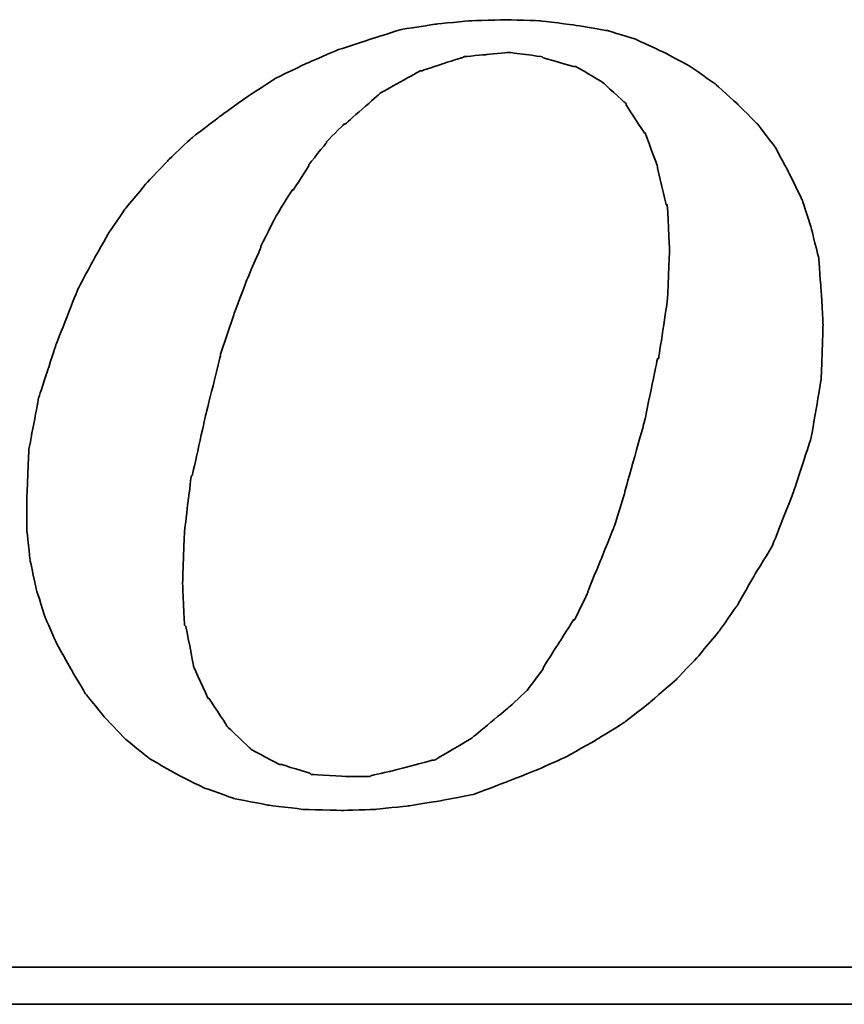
# Model space of a CAD drawing. Extents: x 31 to 308, y 40 to 134.
# Tile 41 of 47: x 142.54 to 144.08, y 90.62 to 92.46. Entities that reach past the tile are written whole.
import ezdxf

# ---------------------------------------------------------------- set-up
doc = ezdxf.new("R2010")
doc.units = 0
doc.header["$MEASUREMENT"] = 0
doc.layers.add('DIM', color=4, linetype='CONTINUOUS')
doc.layers.add('layer 1', color=7, linetype='CONTINUOUS')

# ---------------------------------------------------------------- blocks, each defined once
blk = doc.blocks.new('TBI MOTION logo(完整正式版)')
at = {"layer": 'layer 1', "color": 22, "lineweight": 35}
for points, knots in [([(35.79625, -6.98375), (35.79625, -6.98375), (36.23125, -7.43875), (36.23125, -7.43875), (36.23125, -7.43875), (36.23125, -7.43875), (36.75625, -7.87125), (36.75625, -7.87125), (36.75625, -7.87125), (36.75625, -7.87125), (37.33125, -8.20375), (37.33125, -8.20375), (37.33125, -8.20375), (37.33125, -8.20375), (37.95625, -8.51875), (37.95625, -8.51875), (37.95625, -8.51875), (37.95625, -8.51875), (38.62625, -8.75875), (38.62625, -8.75875), (38.62625, -8.75875), (38.62625, -8.75875), (39.37125, -8.90375), (39.37125, -8.90375), (39.37125, -8.90375), (39.37125, -8.90375), (40.14125, -8.99875), (40.14125, -8.99875), (40.14125, -8.99875), (40.14125, -8.99875), (41.02625, -9.02375), (41.02625, -9.02375), (41.02625, -9.02375), (41.02625, -9.02375), (41.74625, -8.99875), (41.74625, -8.99875), (41.74625, -8.99875), (41.74625, -8.99875), (42.46625, -8.92375), (42.46625, -8.92375), (42.46625, -8.92375), (42.46625, -8.92375), (43.21125, -8.80625), (43.21125, -8.80625), (43.21125, -8.80625), (43.21125, -8.80625), (43.93125, -8.66375), (43.93125, -8.66375), (43.93125, -8.66375), (43.93125, -8.66375), (44.62625, -8.39875), (44.62625, -8.39875), (44.62625, -8.39875), (44.62625, -8.39875), (45.29625, -8.13375), (45.29625, -8.13375), (45.29625, -8.13375), (45.29625, -8.13375), (45.94625, -7.84375), (45.94625, -7.84375), (45.94625, -7.84375), (45.94625, -7.84375), (46.61625, -7.46375), (46.61625, -7.46375), (46.61625, -7.46375), (46.61625, -7.46375), (47.24125, -7.07875), (47.24125, -7.07875), (47.24125, -7.07875), (47.24125, -7.07875), (47.81625, -6.62375), (47.81625, -6.62375), (47.81625, -6.62375), (47.81625, -6.62375), (48.36875, -6.14375), (48.36875, -6.14375), (48.36875, -6.14375), (48.36875, -6.14375), (48.84625, -5.64125), (48.84625, -5.64125), (48.84625, -5.64125), (48.84625, -5.64125), (49.32625, -5.06375), (49.32625, -5.06375), (49.32625, -5.06375), (49.32625, -5.06375), (49.71125, -4.51374), (49.71125, -4.51374), (49.71125, -4.51374), (49.71125, -4.51374), (50.09625, -3.83874), (50.09625, -3.83874), (50.09625, -3.83874), (50.09625, -3.83874), (50.48125, -3.21374), (50.48125, -3.21374), (50.48125, -3.21374), (50.48125, -3.21374), (50.96125, -1.99125), (50.96125, -1.99125), (50.96125, -1.99125), (50.96125, -1.99125), (51.34375, -0.81875), (51.34375, -0.81875), (51.34375, -0.81875), (51.34375, -0.81875), (51.56125, 0.45624), (51.56125, 0.45624), (51.56125, 0.45624), (51.56125, 0.45624), (51.60625, 1.67624), (51.60625, 1.67624), (51.60625, 1.67624), (51.60625, 1.67624), (51.56125, 2.44625), (51.56125, 2.44625), (51.56125, 2.44625), (51.56125, 2.44625), (51.51125, 3.14125), (51.51125, 3.14125), (51.51125, 3.14125), (51.51125, 3.14125), (51.34375, 3.81125), (51.34375, 3.81125), (51.34375, 3.81125), (51.34375, 3.81125), (51.15125, 4.41125), (51.15125, 4.41125), (51.15125, 4.41125), (51.15125, 4.41125), (50.86125, 5.01125), (50.86125, 5.01125), (50.86125, 5.01125), (50.86125, 5.01125), (50.55125, 5.58875), (50.55125, 5.58875), (50.55125, 5.58875), (50.55125, 5.58875), (50.16625, 6.09125), (50.16625, 6.09125), (50.16625, 6.09125), (50.16625, 6.09125), (49.71125, 6.54875), (49.71125, 6.54875), (49.71125, 6.54875), (49.71125, 6.54875), (49.23125, 6.98125), (49.23125, 6.98125), (49.23125, 6.98125), (49.23125, 6.98125), (48.67875, 7.36625), (48.67875, 7.36625), (48.67875, 7.36625), (48.67875, 7.36625), (48.10375, 7.67625), (48.10375, 7.67625), (48.10375, 7.67625), (48.10375, 7.67625), (47.48125, 7.96375), (47.48125, 7.96375), (47.48125, 7.96375), (47.48125, 7.96375), (46.85625, 8.15625), (46.85625, 8.15625), (46.85625, 8.15625), (46.85625, 8.15625), (46.13625, 8.27624), (46.13625, 8.27624), (46.13625, 8.27624), (46.13625, 8.27624), (45.39125, 8.37125), (45.39125, 8.37125), (45.39125, 8.37125), (45.39125, 8.37125), (44.62625, 8.39624), (44.62625, 8.39624), (44.62625, 8.39624), (44.62625, 8.39624), (43.83625, 8.37125), (43.83625, 8.37125), (43.83625, 8.37125), (43.83625, 8.37125), (43.09125, 8.30125), (43.09125, 8.30125), (43.09125, 8.30125), (43.09125, 8.30125), (42.32125, 8.18125), (42.32125, 8.18125), (42.32125, 8.18125), (42.32125, 8.18125), (41.62875, 7.96375), (41.62875, 7.96375), (41.62875, 7.96375), (41.62875, 7.96375), (40.90625, 7.72625), (40.90625, 7.72625), (40.90625, 7.72625), (40.90625, 7.72625), (40.23624, 7.43625), (40.23624, 7.43625), (40.23624, 7.43625), (40.23624, 7.43625), (39.54124, 7.10125), (39.54124, 7.10125), (39.54124, 7.10125), (39.54124, 7.10125), (38.91625, 6.69125), (38.91625, 6.69125), (38.91625, 6.69125), (38.91625, 6.69125), (38.31625, 6.26125), (38.31625, 6.26125), (38.31625, 6.26125), (38.31625, 6.26125), (37.69125, 5.78125), (37.69125, 5.78125), (37.69125, 5.78125), (37.69125, 5.78125), (37.18625, 5.30125), (37.18625, 5.30125), (37.18625, 5.30125), (37.18625, 5.30125), (36.70625, 4.79624), (36.70625, 4.79624), (36.70625, 4.79624), (36.70625, 4.79624), (36.23125, 4.22125), (36.23125, 4.22125), (36.23125, 4.22125), (36.23125, 4.22125), (35.87124, 3.69375), (35.87124, 3.69375), (35.87124, 3.69375), (35.87124, 3.69375), (35.53125, 3.09125), (35.53125, 3.09125), (35.53125, 3.09125), (35.53125, 3.09125), (35.19875, 2.47125), (35.19875, 2.47125), (35.19875, 2.47125), (35.19875, 2.47125), (34.71625, 1.24625), (34.71625, 1.24625), (34.71625, 1.24625), (34.71625, 1.24625), (34.33125, 0.06874), (34.33125, 0.06874), (34.33125, 0.06874), (34.33125, 0.06874), (34.11625, -1.07875), (34.11625, -1.07875), (34.11625, -1.07875), (34.11625, -1.07875), (34.07125, -2.15875), (34.07125, -2.15875), (34.07125, -2.15875), (34.07125, -2.15875), (34.07125, -2.85375), (34.07125, -2.85375), (34.07125, -2.85375), (34.07125, -2.85375), (34.14125, -3.50375), (34.14125, -3.50375), (34.14125, -3.50375), (34.14125, -3.50375), (34.28625, -4.17375), (34.28625, -4.17375), (34.28625, -4.17375), (34.28625, -4.17375), (34.47625, -4.77624), (34.47625, -4.77624), (34.47625, -4.77624), (34.47625, -4.77624), (34.71625, -5.32625), (34.71625, -5.32625), (34.71625, -5.32625), (34.71625, -5.32625), (35.05375, -5.92875), (35.05375, -5.92875), (35.05375, -5.92875), (35.05375, -5.92875), (35.36375, -6.45375), (35.36375, -6.45375), (35.36375, -6.45375), (35.36375, -6.45375), (35.79625, -6.98375), (35.79625, -6.98375)], [0, 0, 0, 0, 0.01388889, 0.01388889, 0.01388889, 0.0138889, 0.02777778, 0.02777778, 0.02777778, 0.02777779, 0.04166667, 0.04166667, 0.04166667, 0.04166668, 0.05555556, 0.05555556, 0.05555556, 0.05555557, 0.06944444, 0.06944444, 0.06944444, 0.06944445, 0.08333333, 0.08333333, 0.08333333, 0.08333334, 0.09722222, 0.09722222, 0.09722222, 0.09722223, 0.11111111, 0.11111111, 0.11111111, 0.11111112, 0.125, 0.125, 0.125, 0.12500001, 0.13888889, 0.13888889, 0.13888889, 0.1388889, 0.15277778, 0.15277778, 0.15277778, 0.15277779, 0.16666667, 0.16666667, 0.16666667, 0.16666668, 0.18055556, 0.18055556, 0.18055556, 0.18055557, 0.19444444, 0.19444444, 0.19444444, 0.19444445, 0.20833333, 0.20833333, 0.20833333, 0.20833334, 0.22222222, 0.22222222, 0.22222222, 0.22222223, 0.23611111, 0.23611111, 0.23611111, 0.23611112, 0.25, 0.25, 0.25, 0.25000001, 0.26388889, 0.26388889, 0.26388889, 0.2638889, 0.27777778, 0.27777778, 0.27777778, 0.27777779, 0.29166667, 0.29166667, 0.29166667, 0.29166668, 0.30555556, 0.30555556, 0.30555556, 0.30555557, 0.31944444, 0.31944444, 0.31944444, 0.31944445, 0.33333333, 0.33333333, 0.33333333, 0.33333334, 0.34722222, 0.34722222, 0.34722222, 0.34722223, 0.36111111, 0.36111111, 0.36111111, 0.36111112, 0.375, 0.375, 0.375, 0.37500001, 0.38888889, 0.38888889, 0.38888889, 0.3888889, 0.40277778, 0.40277778, 0.40277778, 0.40277779, 0.41666667, 0.41666667, 0.41666667, 0.41666668, 0.43055556, 0.43055556, 0.43055556, 0.43055557, 0.44444444, 0.44444444, 0.44444444, 0.44444445, 0.45833333, 0.45833333, 0.45833333, 0.45833334, 0.47222222, 0.47222222, 0.47222222, 0.47222223, 0.48611111, 0.48611111, 0.48611111, 0.48611112, 0.5, 0.5, 0.5, 0.50000001, 0.51388889, 0.51388889, 0.51388889, 0.5138889, 0.52777778, 0.52777778, 0.52777778, 0.52777779, 0.54166667, 0.54166667, 0.54166667, 0.54166668, 0.55555556, 0.55555556, 0.55555556, 0.55555557, 0.56944444, 0.56944444, 0.56944444, 0.56944445, 0.58333333, 0.58333333, 0.58333333, 0.58333334, 0.59722222, 0.59722222, 0.59722222, 0.59722223, 0.61111111, 0.61111111, 0.61111111, 0.61111112, 0.625, 0.625, 0.625, 0.62500001, 0.63888889, 0.63888889, 0.63888889, 0.6388889, 0.65277778, 0.65277778, 0.65277778, 0.65277779, 0.66666667, 0.66666667, 0.66666667, 0.66666668, 0.68055556, 0.68055556, 0.68055556, 0.68055557, 0.69444444, 0.69444444, 0.69444444, 0.69444445, 0.70833333, 0.70833333, 0.70833333, 0.70833334, 0.72222222, 0.72222222, 0.72222222, 0.72222223, 0.73611111, 0.73611111, 0.73611111, 0.73611112, 0.75, 0.75, 0.75, 0.75000001, 0.76388889, 0.76388889, 0.76388889, 0.7638889, 0.77777778, 0.77777778, 0.77777778, 0.77777779, 0.79166667, 0.79166667, 0.79166667, 0.79166668, 0.80555556, 0.80555556, 0.80555556, 0.80555557, 0.81944444, 0.81944444, 0.81944444, 0.81944445, 0.83333333, 0.83333333, 0.83333333, 0.83333334, 0.84722222, 0.84722222, 0.84722222, 0.84722223, 0.86111111, 0.86111111, 0.86111111, 0.86111112, 0.875, 0.875, 0.875, 0.87500001, 0.88888889, 0.88888889, 0.88888889, 0.8888889, 0.90277778, 0.90277778, 0.90277778, 0.90277779, 0.91666667, 0.91666667, 0.91666667, 0.91666668, 0.93055556, 0.93055556, 0.93055556, 0.93055557, 0.94444444, 0.94444444, 0.94444444, 0.94444445, 0.95833333, 0.95833333, 0.95833333, 0.95833334, 0.97222222, 0.97222222, 0.97222222, 0.97222223, 0.98611111, 0.98611111, 0.98611111, 0.98611112, 1, 1, 1, 1]), ([(38.33875, 1.03124), (38.33875, 1.03124), (38.62625, 1.89625), (38.62625, 1.89625), (38.62625, 1.89625), (38.62625, 1.89625), (38.91625, 2.66375), (38.91625, 2.66375), (38.91625, 2.66375), (38.91625, 2.66375), (39.22625, 3.38125), (39.22625, 3.38125), (39.22625, 3.38125), (39.22625, 3.38125), (39.22625, 3.40624), (39.22625, 3.40624), (39.22625, 3.40624), (39.22625, 3.40624), (39.56124, 4.07624), (39.56124, 4.07624), (39.56124, 4.07624), (39.56124, 4.07624), (39.92125, 4.65125), (39.92125, 4.65125), (39.92125, 4.65125), (39.92125, 4.65125), (39.94625, 4.65125), (39.94625, 4.65125), (39.94625, 4.65125), (39.94625, 4.65125), (40.28125, 5.17875), (40.28125, 5.17875), (40.28125, 5.17875), (40.28125, 5.17875), (40.28125, 5.20375), (40.28125, 5.20375), (40.28125, 5.20375), (40.28125, 5.20375), (40.66875, 5.68625), (40.66875, 5.68625), (40.66875, 5.68625), (40.66875, 5.68625), (40.66875, 5.70625), (40.66875, 5.70625), (40.66875, 5.70625), (40.66875, 5.70625), (41.05124, 6.09125), (41.05124, 6.09125), (41.05124, 6.09125), (41.05124, 6.09125), (41.07625, 6.09125), (41.07625, 6.09125), (41.07625, 6.09125), (41.07625, 6.09125), (41.84125, 6.76625), (41.84125, 6.76625), (41.84125, 6.76625), (41.84125, 6.76625), (41.86625, 6.78625), (41.86625, 6.78625), (41.86625, 6.78625), (41.86625, 6.78625), (42.73125, 7.26624), (42.73125, 7.26624), (42.73125, 7.26624), (42.73125, 7.26624), (42.75625, 7.26624), (42.75625, 7.26624), (42.75625, 7.26624), (42.75625, 7.26624), (43.18625, 7.41125), (43.18625, 7.41125), (43.18625, 7.41125), (43.18625, 7.41125), (43.64125, 7.55625), (43.64125, 7.55625), (43.64125, 7.55625), (43.64125, 7.55625), (43.66625, 7.55625), (43.66625, 7.55625), (43.66625, 7.55625), (43.66625, 7.55625), (43.69125, 7.58124), (43.69125, 7.58124), (43.69125, 7.58124), (43.69125, 7.58124), (44.19125, 7.62625), (44.19125, 7.62625), (44.19125, 7.62625), (44.19125, 7.62625), (44.67125, 7.67625), (44.67125, 7.67625), (44.67125, 7.67625), (44.67125, 7.67625), (44.69625, 7.67625), (44.69625, 7.67625), (44.69625, 7.67625), (44.69625, 7.67625), (45.41875, 7.58124), (45.41875, 7.58124), (45.41875, 7.58124), (45.41875, 7.58124), (45.44125, 7.55625), (45.44125, 7.55625), (45.44125, 7.55625), (45.44125, 7.55625), (46.11125, 7.36625), (46.11125, 7.36625), (46.11125, 7.36625), (46.11125, 7.36625), (46.13625, 7.36625), (46.13625, 7.36625), (46.13625, 7.36625), (46.13625, 7.36625), (46.15875, 7.36625), (46.15875, 7.36625), (46.15875, 7.36625), (46.15875, 7.36625), (46.73625, 7.02624), (46.73625, 7.02624), (46.73625, 7.02624), (46.73625, 7.02624), (46.76125, 7.00624), (46.76125, 7.00624), (46.76125, 7.00624), (46.76125, 7.00624), (47.24125, 6.57124), (47.24125, 6.57124), (47.24125, 6.57124), (47.24125, 6.57124), (47.26625, 6.54875), (47.26625, 6.54875), (47.26625, 6.54875), (47.26625, 6.54875), (47.26625, 6.52375), (47.26625, 6.52375), (47.26625, 6.52375), (47.26625, 6.52375), (47.67375, 5.89875), (47.67375, 5.89875), (47.67375, 5.89875), (47.67375, 5.89875), (47.69625, 5.89875), (47.69625, 5.89875), (47.69625, 5.89875), (47.69625, 5.89875), (47.69625, 5.87625), (47.69625, 5.87625), (47.69625, 5.87625), (47.69625, 5.87625), (47.96125, 5.15625), (47.96125, 5.15625), (47.96125, 5.15625), (47.96125, 5.15625), (47.96125, 5.13125), (47.96125, 5.13125), (47.96125, 5.13125), (47.96125, 5.13125), (48.15125, 4.31875), (48.15125, 4.31875), (48.15125, 4.31875), (48.15125, 4.31875), (48.17625, 4.31875), (48.17625, 4.31875), (48.17625, 4.31875), (48.17625, 4.31875), (48.17625, 4.29125), (48.17625, 4.29125), (48.17625, 4.29125), (48.17625, 4.29125), (48.22625, 3.33125), (48.22625, 3.33125), (48.22625, 3.33125), (48.22625, 3.33125), (48.22625, 3.30875), (48.22625, 3.30875), (48.22625, 3.30875), (48.22625, 3.30875), (48.17625, 2.20624), (48.17625, 2.20624), (48.17625, 2.20624), (48.17625, 2.20624), (48.17625, 2.18124), (48.17625, 2.18124), (48.17625, 2.18124), (48.17625, 2.18124), (47.98375, 0.93624), (47.98375, 0.93624), (47.98375, 0.93624), (47.98375, 0.93624), (47.96125, 0.93624), (47.96125, 0.93624), (47.96125, 0.93624), (47.96125, 0.93624), (47.67375, -0.45874), (47.67375, -0.45874), (47.67375, -0.45874), (47.67375, -0.45874), (47.24125, -1.99125), (47.24125, -1.99125), (47.24125, -1.99125), (47.24125, -1.99125), (47.24125, -2.01874), (47.24125, -2.01874), (47.24125, -2.01874), (47.24125, -2.01874), (47.00125, -2.78375), (47.00125, -2.78375), (47.00125, -2.78375), (47.00125, -2.78375), (46.71125, -3.50375), (46.71125, -3.50375), (46.71125, -3.50375), (46.71125, -3.50375), (46.42625, -4.19875), (46.42625, -4.19875), (46.42625, -4.19875), (46.42625, -4.19875), (46.42625, -4.22375), (46.42625, -4.22375), (46.42625, -4.22375), (46.42625, -4.22375), (46.13625, -4.82374), (46.13625, -4.82374), (46.13625, -4.82374), (46.13625, -4.82374), (46.11125, -4.82374), (46.11125, -4.82374), (46.11125, -4.82374), (46.11125, -4.82374), (45.77625, -5.35125), (45.77625, -5.35125), (45.77625, -5.35125), (45.77625, -5.35125), (45.44125, -5.87875), (45.44125, -5.87875), (45.44125, -5.87875), (45.44125, -5.87875), (45.44125, -5.90375), (45.44125, -5.90375), (45.44125, -5.90375), (45.44125, -5.90375), (45.10625, -6.35875), (45.10625, -6.35875), (45.10625, -6.35875), (45.10625, -6.35875), (45.08125, -6.38375), (45.08125, -6.38375), (45.08125, -6.38375), (45.08125, -6.38375), (44.69625, -6.74375), (44.69625, -6.74375), (44.69625, -6.74375), (44.69625, -6.74375), (43.88375, -7.41625), (43.88375, -7.41625), (43.88375, -7.41625), (43.88375, -7.41625), (43.85625, -7.43875), (43.85625, -7.43875), (43.85625, -7.43875), (43.85625, -7.43875), (43.04125, -7.91875), (43.04125, -7.91875), (43.04125, -7.91875), (43.04125, -7.91875), (43.01625, -7.91875), (43.01625, -7.91875), (43.01625, -7.91875), (43.01625, -7.91875), (42.99625, -7.91875), (42.99625, -7.91875), (42.99625, -7.91875), (42.99625, -7.91875), (42.08125, -8.15875), (42.08125, -8.15875), (42.08125, -8.15875), (42.08125, -8.15875), (41.65125, -8.25625), (41.65125, -8.25625), (41.65125, -8.25625), (41.65125, -8.25625), (41.62875, -8.27875), (41.62875, -8.27875), (41.62875, -8.27875), (41.62875, -8.27875), (41.60125, -8.27875), (41.60125, -8.27875), (41.60125, -8.27875), (41.60125, -8.27875), (41.12125, -8.27875), (41.12125, -8.27875), (41.12125, -8.27875), (41.12125, -8.27875), (40.35624, -8.23125), (40.35624, -8.23125), (40.35624, -8.23125), (40.35624, -8.23125), (40.33125, -8.23125), (40.33125, -8.23125), (40.33125, -8.23125), (40.33125, -8.23125), (40.30625, -8.20375), (40.30625, -8.20375), (40.30625, -8.20375), (40.30625, -8.20375), (39.68375, -8.01375), (39.68375, -8.01375), (39.68375, -8.01375), (39.68375, -8.01375), (39.66124, -8.01375), (39.66124, -8.01375), (39.66124, -8.01375), (39.66124, -8.01375), (39.63625, -8.01375), (39.63625, -8.01375), (39.63625, -8.01375), (39.63625, -8.01375), (39.01125, -7.67875), (39.01125, -7.67875), (39.01125, -7.67875), (39.01125, -7.67875), (38.98875, -7.65375), (38.98875, -7.65375), (38.98875, -7.65375), (38.98875, -7.65375), (38.48625, -7.17375), (38.48625, -7.17375), (38.48625, -7.17375), (38.48625, -7.17375), (38.45875, -7.14875), (38.45875, -7.14875), (38.45875, -7.14875), (38.45875, -7.14875), (38.45875, -7.12875), (38.45875, -7.12875), (38.45875, -7.12875), (38.45875, -7.12875), (38.07625, -6.54875), (38.07625, -6.54875), (38.07625, -6.54875), (38.07625, -6.54875), (38.05125, -6.54875), (38.05125, -6.54875), (38.05125, -6.54875), (38.05125, -6.54875), (38.05125, -6.52875), (38.05125, -6.52875), (38.05125, -6.52875), (38.05125, -6.52875), (37.74125, -5.85375), (37.74125, -5.85375), (37.74125, -5.85375), (37.74125, -5.85375), (37.74125, -5.82875), (37.74125, -5.82875), (37.74125, -5.82875), (37.74125, -5.82875), (37.57375, -4.96875), (37.57375, -4.96875), (37.57375, -4.96875), (37.57375, -4.96875), (37.54625, -4.94375), (37.54625, -4.94375), (37.54625, -4.94375), (37.54625, -4.94375), (37.50125, -4.03375), (37.50125, -4.03375), (37.50125, -4.03375), (37.50125, -4.03375), (37.50125, -4.00875), (37.50125, -4.00875), (37.50125, -4.00875), (37.50125, -4.00875), (37.54625, -2.85375), (37.54625, -2.85375), (37.54625, -2.85375), (37.54625, -2.85375), (37.69125, -1.65875), (37.69125, -1.65875), (37.69125, -1.65875), (37.69125, -1.65875), (37.71624, -1.63375), (37.71624, -1.63375), (37.71624, -1.63375), (37.71624, -1.63375), (38.00375, -0.33875), (38.00375, -0.33875), (38.00375, -0.33875), (38.00375, -0.33875), (38.33875, 1.00624), (38.33875, 1.00624), (38.33875, 1.00624), (38.33875, 1.00624), (38.33875, 1.03124), (38.33875, 1.03124)], [0, 0, 0, 0, 0.01010101, 0.01010101, 0.01010101, 0.01010102, 0.02020202, 0.02020202, 0.02020202, 0.02020203, 0.03030303, 0.03030303, 0.03030303, 0.03030304, 0.04040404, 0.04040404, 0.04040404, 0.04040405, 0.05050505, 0.05050505, 0.05050505, 0.05050506, 0.06060606, 0.06060606, 0.06060606, 0.06060607, 0.07070707, 0.07070707, 0.07070707, 0.07070708, 0.08080808, 0.08080808, 0.08080808, 0.08080809, 0.09090909, 0.09090909, 0.09090909, 0.0909091, 0.1010101, 0.1010101, 0.1010101, 0.10101011, 0.11111111, 0.11111111, 0.11111111, 0.11111112, 0.12121212, 0.12121212, 0.12121212, 0.12121213, 0.13131313, 0.13131313, 0.13131313, 0.13131314, 0.14141414, 0.14141414, 0.14141414, 0.14141415, 0.15151515, 0.15151515, 0.15151515, 0.15151516, 0.16161616, 0.16161616, 0.16161616, 0.16161617, 0.17171717, 0.17171717, 0.17171717, 0.17171718, 0.18181818, 0.18181818, 0.18181818, 0.18181819, 0.19191919, 0.19191919, 0.19191919, 0.1919192, 0.2020202, 0.2020202, 0.2020202, 0.20202021, 0.21212121, 0.21212121, 0.21212121, 0.21212122, 0.22222222, 0.22222222, 0.22222222, 0.22222223, 0.23232323, 0.23232323, 0.23232323, 0.23232324, 0.24242424, 0.24242424, 0.24242424, 0.24242425, 0.25252525, 0.25252525, 0.25252525, 0.25252526, 0.26262626, 0.26262626, 0.26262626, 0.26262627, 0.27272727, 0.27272727, 0.27272727, 0.27272728, 0.28282828, 0.28282828, 0.28282828, 0.28282829, 0.29292929, 0.29292929, 0.29292929, 0.2929293, 0.3030303, 0.3030303, 0.3030303, 0.30303031, 0.31313131, 0.31313131, 0.31313131, 0.31313132, 0.32323232, 0.32323232, 0.32323232, 0.32323233, 0.33333333, 0.33333333, 0.33333333, 0.33333334, 0.34343434, 0.34343434, 0.34343434, 0.34343435, 0.35353535, 0.35353535, 0.35353535, 0.35353536, 0.36363636, 0.36363636, 0.36363636, 0.36363637, 0.37373737, 0.37373737, 0.37373737, 0.37373738, 0.38383838, 0.38383838, 0.38383838, 0.38383839, 0.39393939, 0.39393939, 0.39393939, 0.3939394, 0.4040404, 0.4040404, 0.4040404, 0.40404041, 0.41414141, 0.41414141, 0.41414141, 0.41414142, 0.42424242, 0.42424242, 0.42424242, 0.42424243, 0.43434343, 0.43434343, 0.43434343, 0.43434344, 0.44444444, 0.44444444, 0.44444444, 0.44444445, 0.45454545, 0.45454545, 0.45454545, 0.45454546, 0.46464646, 0.46464646, 0.46464646, 0.46464647, 0.47474747, 0.47474747, 0.47474747, 0.47474748, 0.48484848, 0.48484848, 0.48484848, 0.48484849, 0.49494949, 0.49494949, 0.49494949, 0.4949495, 0.50505051, 0.50505051, 0.50505051, 0.50505052, 0.51515152, 0.51515152, 0.51515152, 0.51515153, 0.52525253, 0.52525253, 0.52525253, 0.52525254, 0.53535354, 0.53535354, 0.53535354, 0.53535355, 0.54545455, 0.54545455, 0.54545455, 0.54545456, 0.55555556, 0.55555556, 0.55555556, 0.55555557, 0.56565657, 0.56565657, 0.56565657, 0.56565658, 0.57575758, 0.57575758, 0.57575758, 0.57575759, 0.58585859, 0.58585859, 0.58585859, 0.5858586, 0.5959596, 0.5959596, 0.5959596, 0.59595961, 0.60606061, 0.60606061, 0.60606061, 0.60606062, 0.61616162, 0.61616162, 0.61616162, 0.61616163, 0.62626263, 0.62626263, 0.62626263, 0.62626264, 0.63636364, 0.63636364, 0.63636364, 0.63636365, 0.64646465, 0.64646465, 0.64646465, 0.64646466, 0.65656566, 0.65656566, 0.65656566, 0.65656567, 0.66666667, 0.66666667, 0.66666667, 0.66666668, 0.67676768, 0.67676768, 0.67676768, 0.67676769, 0.68686869, 0.68686869, 0.68686869, 0.6868687, 0.6969697, 0.6969697, 0.6969697, 0.69696971, 0.70707071, 0.70707071, 0.70707071, 0.70707072, 0.71717172, 0.71717172, 0.71717172, 0.71717173, 0.72727273, 0.72727273, 0.72727273, 0.72727274, 0.73737374, 0.73737374, 0.73737374, 0.73737375, 0.74747475, 0.74747475, 0.74747475, 0.74747476, 0.75757576, 0.75757576, 0.75757576, 0.75757577, 0.76767677, 0.76767677, 0.76767677, 0.76767678, 0.77777778, 0.77777778, 0.77777778, 0.77777779, 0.78787879, 0.78787879, 0.78787879, 0.7878788, 0.7979798, 0.7979798, 0.7979798, 0.79797981, 0.80808081, 0.80808081, 0.80808081, 0.80808082, 0.81818182, 0.81818182, 0.81818182, 0.81818183, 0.82828283, 0.82828283, 0.82828283, 0.82828284, 0.83838384, 0.83838384, 0.83838384, 0.83838385, 0.84848485, 0.84848485, 0.84848485, 0.84848486, 0.85858586, 0.85858586, 0.85858586, 0.85858587, 0.86868687, 0.86868687, 0.86868687, 0.86868688, 0.87878788, 0.87878788, 0.87878788, 0.87878789, 0.88888889, 0.88888889, 0.88888889, 0.8888889, 0.8989899, 0.8989899, 0.8989899, 0.89898991, 0.90909091, 0.90909091, 0.90909091, 0.90909092, 0.91919192, 0.91919192, 0.91919192, 0.91919193, 0.92929293, 0.92929293, 0.92929293, 0.92929294, 0.93939394, 0.93939394, 0.93939394, 0.93939395, 0.94949495, 0.94949495, 0.94949495, 0.94949496, 0.95959596, 0.95959596, 0.95959596, 0.95959597, 0.96969697, 0.96969697, 0.96969697, 0.96969698, 0.97979798, 0.97979798, 0.97979798, 0.97979799, 0.98989899, 0.98989899, 0.98989899, 0.989899, 1, 1, 1, 1]), ([(75.90875, -9.47875), (75.90875, -9.47875), (75.90875, -12.28625), (75.90875, -12.28625), (75.90875, -12.28625), (75.90875, -12.28625), (75.90875, -12.47875), (75.90875, -12.47875), (75.90875, -12.47875), (75.90875, -12.47875), (75.71625, -12.47875), (75.71625, -12.47875), (75.71625, -12.47875), (75.71625, -12.47875), (-88.32875, -12.47875), (-88.32875, -12.47875), (-88.32875, -12.47875), (-88.32875, -12.47875), (-88.32875, -13.29375), (-88.32875, -13.29375), (-88.32875, -13.29375), (-88.32875, -13.29375), (82.89125, -13.29375), (82.89125, -13.29375), (82.89125, -13.29375), (82.89125, -13.29375), (75.90875, -9.47875), (75.90875, -9.47875)], [0, 0, 0, 0, 0.14285714, 0.14285714, 0.14285714, 0.14285715, 0.28571429, 0.28571429, 0.28571429, 0.2857143, 0.42857143, 0.42857143, 0.42857143, 0.42857144, 0.57142857, 0.57142857, 0.57142857, 0.57142858, 0.71428571, 0.71428571, 0.71428571, 0.71428572, 0.85714286, 0.85714286, 0.85714286, 0.85714287, 1, 1, 1, 1])]:
    blk.add_open_spline(points, degree=3, knots=knots, dxfattribs=at)

msp = doc.modelspace()

# ---------------------------------------------------------------- block references
at = {"layer": 'DIM', "color": 0, "xscale": 0.0851363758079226, "yscale": 0.0851363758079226, "zscale": 0.0851363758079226}
msp.add_blockref('TBI MOTION logo(完整正式版)', (139.6493, 91.7487), dxfattribs=at)

doc.saveas('drawing.dxf')
